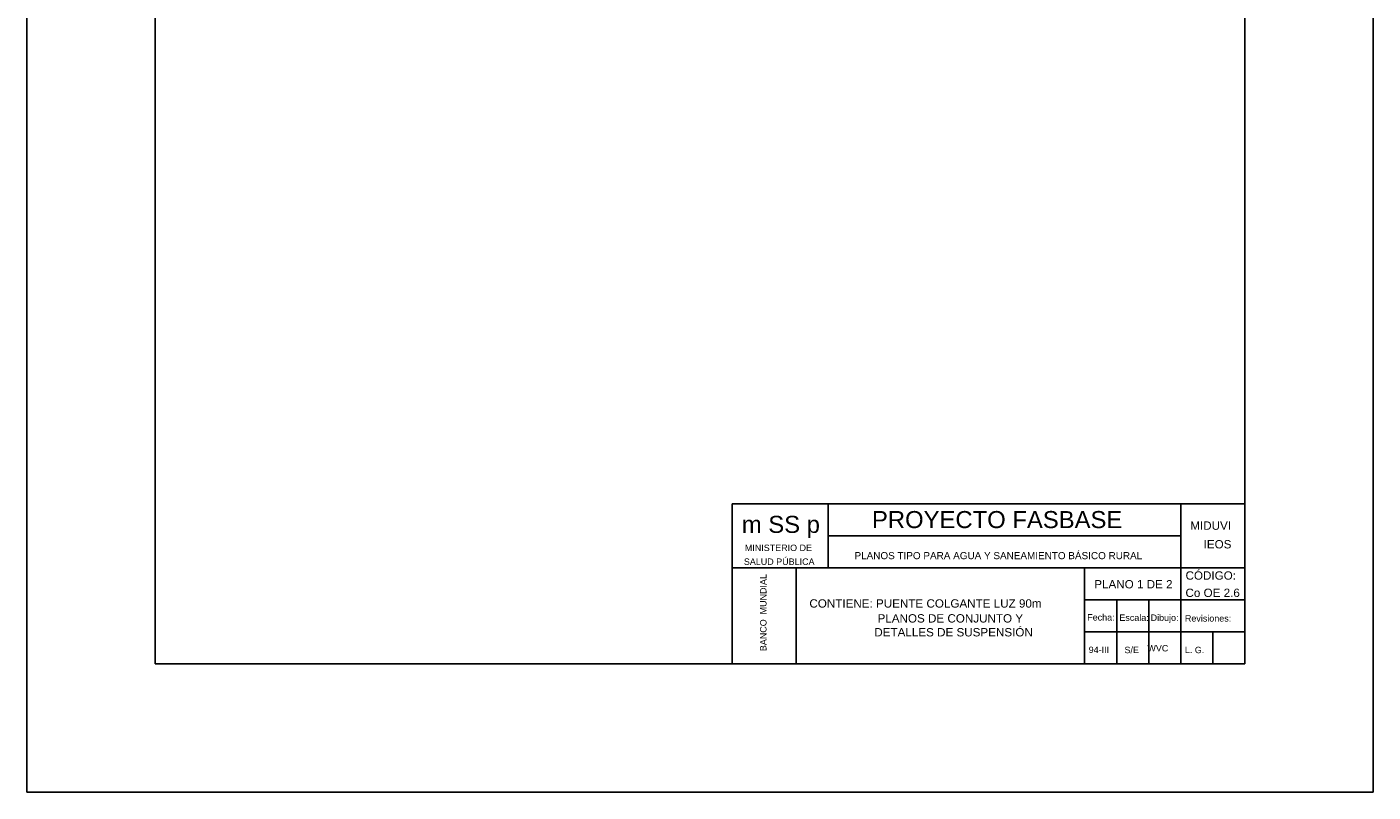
# Model space of a CAD drawing. Header units: metres. Extents: x 2644 to 4131, y 3282 to 4383.
# Tile 41 of 53: x 3100 to 3121, y 4353 to 4365. Entities that reach past the tile are written whole.
import ezdxf
from ezdxf.enums import TextEntityAlignment as Align

# ---------------------------------------------------------------- set-up
doc = ezdxf.new("R2010")
doc.units = ezdxf.units.M
doc.layers.add('Dibujo', color=7, linetype='Continuous')
doc.styles.add('Annotative', font='arial.ttf')
doc.styles.get("Standard").update_dxf_attribs({"font": 'arial.ttf'})

msp = doc.modelspace()

# ---------------------------------------------------------------- linework, layer by layer
at = {"layer": 'Dibujo', "color": 0, "linetype": 'ByBlock'}
for p, q in [((3100.001, 4353.265), (3100.001, 4382.965)), ((3121.001, 4382.965), (3121.001, 4353.265)), ((3102.001, 4380.965), (3102.001, 4355.265)), ((3119.001, 4380.965), (3119.001, 4355.265)), ((3111.001, 4357.765), (3111.001, 4355.265)), ((3119.001, 4357.765), (3111.001, 4357.765)), ((3112.501, 4357.765), (3112.501, 4356.765)), ((3118.001, 4355.265), (3118.001, 4357.765)), ((3118.001, 4357.265), (3112.501, 4357.265)), ((3119.001, 4356.765), (3111.001, 4356.765)), ((3112.001, 4356.765), (3112.001, 4355.265)), ((3112.001, 4355.265), (3112.001, 4356.765)), ((3116.502, 4355.265), (3116.502, 4356.765)), ((3119.001, 4356.265), (3116.502, 4356.265)), ((3117.002, 4355.265), (3117.002, 4356.265)), ((3117.502, 4355.265), (3117.502, 4356.265)), ((3119.001, 4355.765), (3116.502, 4355.765)), ((3118.501, 4355.265), (3118.501, 4355.765)), ((3119.001, 4355.265), (3102.001, 4355.265)), ((3121.001, 4353.265), (3100.001, 4353.265))]:
    msp.add_line(p, q, dxfattribs=at)

# ---------------------------------------------------------------- texts
for s, height, p in [('m SS p', 0.2662, (3111.154, 4357.311)), ('PROYECTO FASBASE', 0.26624, (3113.184, 4357.386)), ('PLANOS TIPO PARA AGUA Y SANEAMIENTO BÁSICO RURAL', 0.11076, (3112.912, 4356.901))]:
    msp.add_text(s, height=height, dxfattribs=at).set_placement(p)
at = {"layer": 'Dibujo', "color": 0, "linetype": 'ByBlock', "style": 'Annotative'}
for s, p in [('MIDUVI', (3118.15, 4357.36)), ('IEOS', (3118.358, 4357.069)), ('CÓDIGO:', (3118.076, 4356.581)), ('PLANO 1 DE 2', (3116.652, 4356.445)), ('CONTIENE: PUENTE COLGANTE LUZ 90m', (3112.208, 4356.145)), ('Co OE 2.6', (3118.075, 4356.311))]:
    msp.add_text(s, height=0.13, dxfattribs=at).set_placement(p)
at = {"layer": 'Dibujo', "color": 0, "linetype": 'ByBlock'}
for s, p in [('MINISTERIO DE', (3111.725, 4357.028)), ('SALUD PÚBLICA', (3111.737, 4356.812)), ('Fecha:', (3116.756, 4355.943)), ('Escala:', (3117.273, 4355.938)), ('Dibujo:', (3117.749, 4355.938)), ('Revisiones:', (3118.427, 4355.927)), ('94-III', (3116.724, 4355.436)), ('S/E', (3117.236, 4355.434)), ('WVC', (3117.644, 4355.461)), ('L. G. ', (3118.236, 4355.434))]:
    msp.add_text(s, height=0.1, dxfattribs=at).set_placement(p, align=Align.CENTER)
msp.add_text('BANCO  MUNDIAL', height=0.1, rotation=90, dxfattribs=at).set_placement((3111.539, 4356.067), align=Align.CENTER)
at = {"layer": 'Dibujo', "color": 0, "linetype": 'ByBlock', "insert": (3113.221, 4356.042), "char_height": 0.13, "width": 2.74501, "attachment_point": 1}
msp.add_mtext(' PLANOS DE CONJUNTO Y DETALLES DE SUSPENSIÓN', dxfattribs=at)

doc.saveas('drawing.dxf')
